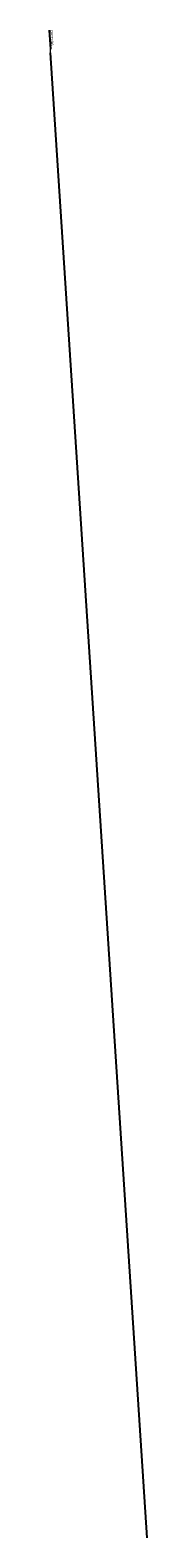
# Model space of a CAD drawing. Extents: x -329827 to 339781, y -55429 to 69134.
# Tile 1 of 139: x -329827 to -326025, y 11001 to 69134. Entities that reach past the tile are written whole.
import ezdxf

# ---------------------------------------------------------------- set-up
doc = ezdxf.new("R2010")
doc.units = 0
doc.header["$LTSCALE"] = 50
doc.layers.get('0').update_dxf_attribs({"linetype": 'CONTINUOUS'})
doc.layers.get('Defpoints').update_dxf_attribs({"linetype": 'CONTINUOUS'})
doc.layers.add('Tekst_dim 1_ 50', color=7, linetype='CONTINUOUS')
doc.styles.add('GENERATED_STYLE_1', font='ARIAL.TTF')
doc.dimstyles.new('GENERATED_STYLE__7', dxfattribs={"dimtxt": 125, "dimasz": 137.681159, "dimexe": 0.18, "dimexo": 40, "dimgap": 0.09, "dimtad": 1, "dimdec": 0, "dimzin": 0, "dimdsep": 46, "dimtxsty": 'GENERATED_STYLE_1', "dimblk": 'ARROWHEAD_5', "dimblk1": 'ARROWHEAD_5', "dimblk2": 'ARROWHEAD_5', "dimcen": 0.09, "dimclrd": 1, "dimclre": 1, "dimclrt": 2, "dimadec": 1, "dimazin": 0, "dimtfac": 1, "dimtdec": 4, "dimtmove": 0, "dimatfit": 3, "dimfxl": 0, "dimtolj": 1, "dimtzin": 0, "dimarcsym": 0})

# ---------------------------------------------------------------- blocks, each defined once
blk = doc.blocks.new('ARROWHEAD_5')
at = {"color": 0, "linetype": 'Continuous', "lineweight": 0}
blk.add_line((0, 0), (-1, 0), dxfattribs=at)
blk.add_solid([(-1, 0.2679), (0, 0), (-1, -0.2679), (-1, 0.2679)], dxfattribs=at)
blk = doc.blocks.new('*D1730')
at = {"layer": 'Defpoints', "color": 0, "linetype": 'Continuous', "transparency": 16777216}
for p in [(-329753, 68265), (-326025, 11001)]:
    blk.add_point(p, dxfattribs=at)
at = {"layer": 'Tekst_dim 1_ 50', "color": 1, "linetype": 'Continuous', "lineweight": -2, "transparency": 16777216}
for p, q in [((-329809, 69129), (-329762, 68403)), ((-326025, 11001), (-329753, 68265))]:
    blk.add_line(p, q, dxfattribs=at)
at = {"layer": 'Tekst_dim 1_ 50', "color": 1, "linetype": 'Continuous', "lineweight": -2, "transparency": 16777216, "xscale": 137.6811594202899, "yscale": 137.6811594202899, "zscale": 137.6811594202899, "rotation": 273.724283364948}
blk.add_blockref('ARROWHEAD_5', (-329753, 68265), dxfattribs=at)
at = {"layer": 'Tekst_dim 1_ 50', "color": 2, "linetype": 'Continuous', "lineweight": 0, "transparency": 16777216, "insert": (-329726, 68839), "char_height": 125, "attachment_point": 5, "rotation": 273.72428, "style": 'GENERATED_STYLE_1'}
blk.add_mtext('\\A1;R57386', dxfattribs=at)

msp = doc.modelspace()

# ---------------------------------------------------------------- dimensions: what is measured, and where the dimension line sits
at = {"layer": 'Tekst_dim 1_ 50', "color": 1, "linetype": 'Continuous', "lineweight": 0}
dim = msp.add_radius_dim(center=(-326025.4, 11000.6), mpoint=(-329752.9, 68265.5), dimstyle='GENERATED_STYLE__7', dxfattribs=at)
dim.commit()
dim.dimension.update_dxf_attribs({"geometry": '*D1730', "text_midpoint": (-329726.2, 68838.9)})

doc.saveas('drawing.dxf')
